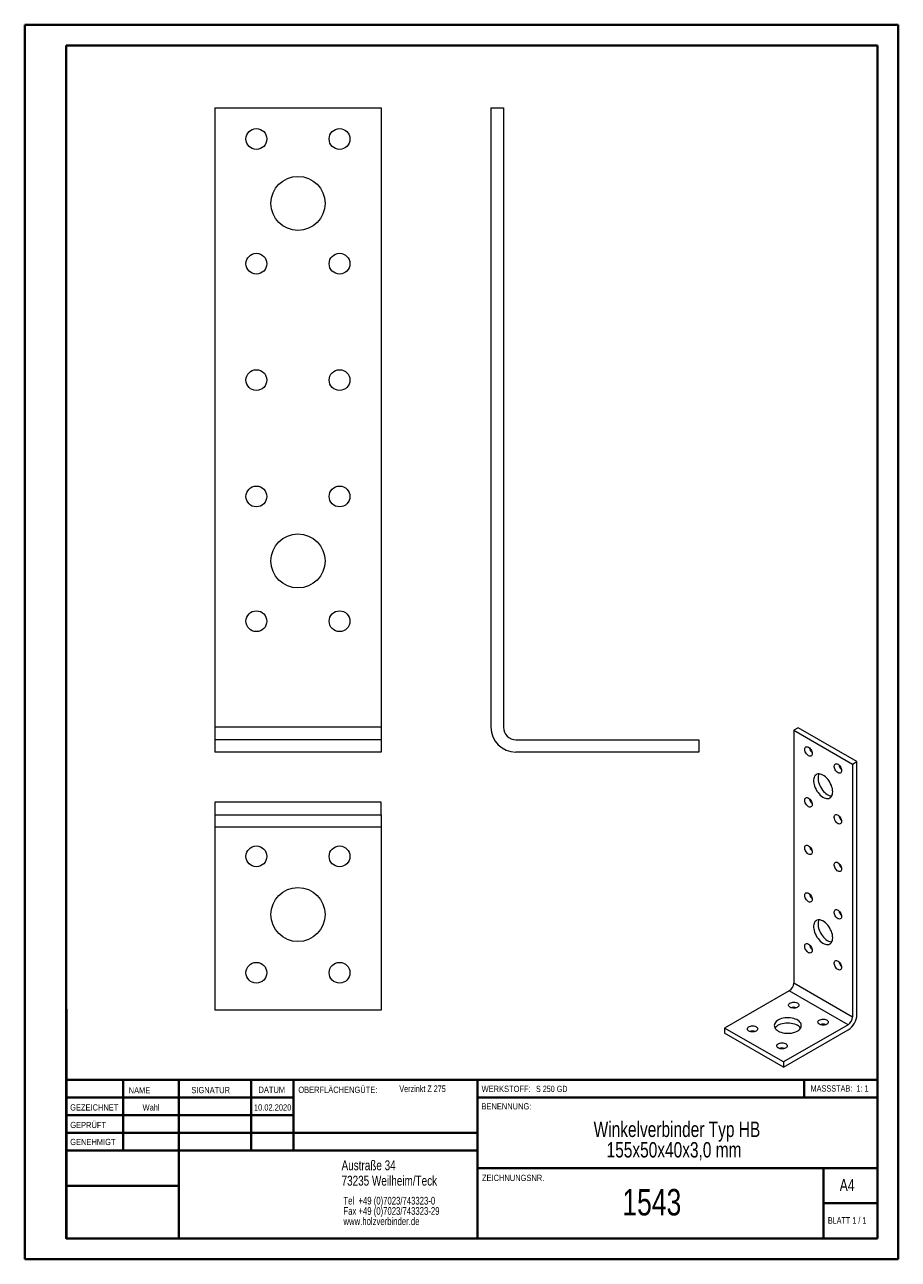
# Model space of a CAD drawing. Header units: millimetres. Extents: x 0 to 210, y 0 to 297.
import ezdxf

# ---------------------------------------------------------------- set-up
doc = ezdxf.new("R2010")
doc.units = ezdxf.units.MM
doc.styles.add('SLDTEXTSTYLE0', font='TXT', dxfattribs={"width": 0.75})
doc.styles.add('SLDTEXTSTYLE1', font='TXT', dxfattribs={"width": 0.681818})
doc.styles.add('SLDTEXTSTYLE2', font='TXT', dxfattribs={"width": 0.7})
doc.styles.add('SLDTEXTSTYLE3', font='TXT', dxfattribs={"width": 0.6875})

# ---------------------------------------------------------------- blocks, each defined once
blk = doc.blocks.new('SW_NOTE_0')
at = {"color": 0, "linetype": 'Continuous', "lineweight": 0, "char_height": 1.8521, "attachment_point": 1, "style": 'SLDTEXTSTYLE0'}
for s, insert in [('Tel  +49 (0)7023/743323-0', (0, 2.39)), ('Fax +49 (0)7023/743323-29', (0, -0.08)), ('www.holzverbinder.de', (0, -2.55))]:
    blk.add_mtext(s, dxfattribs=dict(at, insert=insert))
blk = doc.blocks.new('SW_NOTE_1')
at = {"color": 0, "linetype": 'Continuous', "lineweight": 0, "char_height": 3.7042, "attachment_point": 2, "style": 'SLDTEXTSTYLE0'}
for s, insert in [('Winkelverbinder Typ HB', (27.61, 4.77)), ('155x50x40x3,0 mm', (26.91, -0.16))]:
    blk.add_mtext(s, dxfattribs=dict(at, insert=insert))

msp = doc.modelspace()

# ---------------------------------------------------------------- linework, layer by layer
at = {"color": 7, "linetype": 'Continuous', "lineweight": 40}
for p, q in [((0.08, 0.21), (0.08, 297.21)), ((0.08, 297.21), (210.08, 297.21)), ((210.08, 0.21), (210.08, 297.21)), ((210.08, 292.21), (210.08, 297.21)), ((10.08, 292.21), (205.08, 292.21)), ((10.08, 5.21), (10.08, 292.21)), ((205.08, 5.21), (205.08, 292.21)), ((10.11, 60.37), (10.11, 5.12)), ((205.08, 43.37), (10.11, 43.37)), ((23.71, 43.37), (23.71, 26.37)), ((37.1, 43.37), (37.1, 5.12)), ((54.51, 43.37), (54.51, 26.37)), ((64.71, 26.37), (64.71, 43.37)), ((108.91, 43.37), (108.91, 5.12)), ((187.47, 39.12), (187.47, 43.37)), ((64.71, 39.1), (10.11, 39.1)), ((205.08, 39.12), (108.91, 39.12)), ((64.71, 34.87), (10.11, 34.87)), ((108.91, 30.62), (10.11, 30.62)), ((108.91, 26.37), (10.11, 26.37)), ((108.91, 22.12), (205.08, 22.12)), ((192.08, 5.21), (192.08, 22.21)), ((37.1, 17.87), (10.11, 17.87)), ((10.11, 13.71), (10.08, 13.71)), ((205.08, 13.71), (192.08, 13.71)), ((10.11, 9.46), (10.08, 9.46)), ((10.08, 5.21), (205.08, 5.21)), ((205.08, 5.21), (180.99, 5.21)), ((0.08, 0.21), (210.08, 0.21))]:
    msp.add_line(p, q, dxfattribs=at)
at = {"color": 7, "linetype": 'Continuous', "lineweight": 15}
for p, q in [((45.77, 277.22), (85.77, 277.22)), ((45.77, 277.22), (45.77, 128.22)), ((85.77, 277.22), (85.77, 128.22)), ((112.17, 277.22), (112.17, 128.22)), ((112.17, 277.22), (115.17, 277.22)), ((115.17, 277.22), (115.17, 128.22)), ((85.77, 128.22), (45.77, 128.22)), ((45.77, 128.22), (45.77, 125.22)), ((85.77, 128.22), (85.77, 125.22)), ((186, 128.1), (184.94, 127.49)), ((200.15, 119.94), (186, 128.1)), ((45.77, 125.22), (45.77, 122.22)), ((85.77, 125.22), (45.77, 125.22)), ((85.77, 125.22), (85.77, 122.22)), ((118.17, 125.22), (162.17, 125.22)), ((162.17, 125.22), (162.17, 122.22)), ((184.94, 127.49), (199.08, 119.33)), ((184.94, 127.49), (184.94, 66.66)), ((85.77, 122.22), (45.77, 122.22)), ((162.17, 122.22), (118.17, 122.22)), ((199.08, 119.33), (200.15, 119.94)), ((199.08, 119.33), (199.08, 58.5)), ((200.15, 59.11), (200.15, 119.94)), ((45.77, 110.15), (45.77, 107.15)), ((85.77, 110.15), (45.77, 110.15)), ((85.77, 107.15), (85.77, 110.15)), ((45.77, 107.15), (85.77, 107.15)), ((45.77, 107.15), (45.77, 104.15)), ((85.77, 107.15), (85.77, 104.15)), ((85.77, 104.15), (45.77, 104.15)), ((45.77, 104.15), (45.77, 60.15)), ((85.77, 104.15), (85.77, 60.15)), ((199.08, 58.5), (184.94, 66.66)), ((183.88, 64.82), (168.33, 55.84)), ((198.02, 56.66), (183.88, 64.82)), ((85.77, 60.15), (45.77, 60.15)), ((198.02, 56.66), (182.47, 47.68)), ((182.47, 47.68), (168.33, 55.84)), ((168.33, 55.84), (168.33, 54.62)), ((182.47, 46.45), (168.33, 54.62)), ((182.47, 46.45), (198.02, 55.43)), ((182.47, 47.68), (182.47, 46.45))]:
    msp.add_line(p, q, dxfattribs=at)
at = {"color": 7, "linetype": 'Continuous', "lineweight": 0}
for p, q in [((64.71, 39.12), (10.11, 39.12)), ((23.71, 5.21), (23.71, 5.12)), ((54.51, 5.21), (54.51, 5.12))]:
    msp.add_line(p, q, dxfattribs=at)
at = {"color": 7, "linetype": 'Continuous', "lineweight": 15, "flags": 128}
for points in [[(189.36, 121.88), (189.34, 121.67), (189.28, 121.5), (189.18, 121.36), (189.05, 121.28), (188.89, 121.25), (188.71, 121.27), (188.53, 121.34), (188.34, 121.46), (188.15, 121.63), (187.98, 121.83), (187.84, 122.06), (187.72, 122.3), (187.64, 122.55), (187.6, 122.79), (187.6, 123.01), (187.64, 123.2), (187.72, 123.35), (187.84, 123.46), (187.98, 123.52), (188.15, 123.53), (188.34, 123.48), (188.53, 123.38), (188.71, 123.24), (188.89, 123.05), (189.05, 122.84), (189.18, 122.6), (189.28, 122.35), (189.34, 122.11), (189.36, 121.88)], [(196.43, 117.8), (196.41, 117.59), (196.35, 117.41), (196.25, 117.28), (196.12, 117.2), (195.96, 117.17), (195.79, 117.19), (195.6, 117.26), (195.41, 117.38), (195.22, 117.55), (195.05, 117.75), (194.91, 117.98), (194.79, 118.22), (194.71, 118.46), (194.67, 118.7), (194.67, 118.92), (194.71, 119.12), (194.79, 119.27), (194.91, 119.38), (195.05, 119.44), (195.22, 119.44), (195.41, 119.4), (195.6, 119.3), (195.79, 119.15), (195.96, 118.97), (196.12, 118.75), (196.25, 118.52), (196.35, 118.27), (196.41, 118.03), (196.43, 117.8)], [(194.31, 112.69), (194.29, 113.06), (194.23, 113.44), (194.13, 113.83), (193.99, 114.23), (193.82, 114.62), (193.61, 115), (193.38, 115.37), (193.12, 115.71), (192.84, 116.02), (192.55, 116.29), (192.24, 116.53), (191.94, 116.72), (191.63, 116.86), (191.33, 116.95), (191.05, 116.98), (190.78, 116.97), (190.53, 116.9), (190.31, 116.78), (190.12, 116.61), (189.96, 116.4), (189.84, 116.14), (189.76, 115.85), (189.72, 115.52), (189.72, 115.17), (189.76, 114.79), (189.84, 114.4), (189.96, 114.01), (190.12, 113.61), (190.31, 113.22), (190.53, 112.85), (190.78, 112.5), (191.05, 112.17), (191.33, 111.88), (191.63, 111.62), (191.94, 111.41), (192.24, 111.25), (192.55, 111.13), (192.84, 111.07), (193.12, 111.05), (193.38, 111.1), (193.61, 111.19), (193.82, 111.33), (193.99, 111.53), (194.13, 111.76), (194.23, 112.04), (194.29, 112.35), (194.31, 112.69)], [(191.01, 116.99), (190.9, 116.76), (190.82, 116.46), (190.78, 116.13), (190.78, 115.78), (190.82, 115.4), (190.9, 115.01), (191.02, 114.62), (191.18, 114.22), (191.37, 113.84), (191.59, 113.46), (191.84, 113.11), (192.11, 112.78), (192.39, 112.49), (192.69, 112.24), (193, 112.02), (193.3, 111.86), (193.61, 111.74), (193.9, 111.68), (194.08, 111.66)], [(189.36, 109.63), (189.34, 109.42), (189.28, 109.25), (189.18, 109.12), (189.05, 109.03), (188.89, 109), (188.71, 109.02), (188.53, 109.09), (188.34, 109.22), (188.15, 109.38), (187.98, 109.58), (187.84, 109.81), (187.72, 110.05), (187.64, 110.3), (187.6, 110.54), (187.6, 110.76), (187.64, 110.95), (187.72, 111.1), (187.84, 111.21), (187.98, 111.27), (188.15, 111.28), (188.34, 111.23), (188.53, 111.13), (188.71, 110.99), (188.89, 110.8), (189.05, 110.59), (189.18, 110.35), (189.28, 110.11), (189.34, 109.86), (189.36, 109.63)], [(196.43, 105.55), (196.41, 105.34), (196.35, 105.17), (196.25, 105.03), (196.12, 104.95), (195.96, 104.92), (195.79, 104.94), (195.6, 105.01), (195.41, 105.13), (195.22, 105.3), (195.05, 105.5), (194.91, 105.73), (194.79, 105.97), (194.71, 106.22), (194.67, 106.46), (194.67, 106.68), (194.71, 106.87), (194.79, 107.02), (194.91, 107.13), (195.05, 107.19), (195.22, 107.2), (195.41, 107.15), (195.6, 107.05), (195.79, 106.91), (195.96, 106.72), (196.12, 106.51), (196.25, 106.27), (196.35, 106.02), (196.41, 105.78), (196.43, 105.55)], [(189.36, 98.2), (189.34, 97.99), (189.28, 97.82), (189.18, 97.68), (189.05, 97.6), (188.89, 97.57), (188.71, 97.59), (188.53, 97.66), (188.34, 97.78), (188.15, 97.95), (187.98, 98.15), (187.84, 98.38), (187.72, 98.62), (187.64, 98.87), (187.6, 99.11), (187.6, 99.33), (187.64, 99.52), (187.72, 99.67), (187.84, 99.78), (187.98, 99.84), (188.15, 99.85), (188.34, 99.8), (188.53, 99.7), (188.71, 99.56), (188.89, 99.37), (189.05, 99.16), (189.18, 98.92), (189.28, 98.67), (189.34, 98.43), (189.36, 98.2)], [(196.43, 94.12), (196.41, 93.91), (196.35, 93.74), (196.25, 93.6), (196.12, 93.52), (195.96, 93.49), (195.79, 93.51), (195.6, 93.58), (195.41, 93.7), (195.22, 93.87), (195.05, 94.07), (194.91, 94.3), (194.79, 94.54), (194.71, 94.78), (194.67, 95.02), (194.67, 95.24), (194.71, 95.44), (194.79, 95.59), (194.91, 95.7), (195.05, 95.76), (195.22, 95.76), (195.41, 95.72), (195.6, 95.62), (195.79, 95.47), (195.96, 95.29), (196.12, 95.07), (196.25, 94.84), (196.35, 94.59), (196.41, 94.35), (196.43, 94.12)], [(189.36, 86.77), (189.34, 86.56), (189.28, 86.39), (189.18, 86.25), (189.05, 86.17), (188.89, 86.14), (188.71, 86.16), (188.53, 86.23), (188.34, 86.35), (188.15, 86.52), (187.98, 86.72), (187.84, 86.95), (187.72, 87.19), (187.64, 87.43), (187.6, 87.67), (187.6, 87.89), (187.64, 88.09), (187.72, 88.24), (187.84, 88.35), (187.98, 88.41), (188.15, 88.41), (188.34, 88.37), (188.53, 88.27), (188.71, 88.12), (188.89, 87.94), (189.05, 87.72), (189.18, 87.49), (189.28, 87.24), (189.34, 87), (189.36, 86.77)], [(196.43, 82.68), (196.41, 82.48), (196.35, 82.3), (196.25, 82.17), (196.12, 82.09), (195.96, 82.05), (195.79, 82.08), (195.6, 82.15), (195.41, 82.27), (195.22, 82.44), (195.05, 82.64), (194.91, 82.86), (194.79, 83.11), (194.71, 83.35), (194.67, 83.59), (194.67, 83.81), (194.71, 84), (194.79, 84.16), (194.91, 84.27), (195.05, 84.33), (195.22, 84.33), (195.41, 84.29), (195.6, 84.19), (195.79, 84.04), (195.96, 83.86), (196.12, 83.64), (196.25, 83.41), (196.35, 83.16), (196.41, 82.92), (196.43, 82.68)], [(194.31, 77.58), (194.29, 77.95), (194.23, 78.33), (194.13, 78.72), (193.99, 79.12), (193.82, 79.51), (193.61, 79.89), (193.38, 80.26), (193.12, 80.6), (192.84, 80.91), (192.55, 81.18), (192.24, 81.42), (191.94, 81.6), (191.63, 81.75), (191.33, 81.84), (191.05, 81.87), (190.78, 81.86), (190.53, 81.79), (190.31, 81.67), (190.12, 81.5), (189.96, 81.29), (189.84, 81.03), (189.76, 80.74), (189.72, 80.41), (189.72, 80.05), (189.76, 79.68), (189.84, 79.29), (189.96, 78.9), (190.12, 78.5), (190.31, 78.11), (190.53, 77.74), (190.78, 77.39), (191.05, 77.06), (191.33, 76.77), (191.63, 76.51), (191.94, 76.3), (192.24, 76.13), (192.55, 76.02), (192.84, 75.95), (193.12, 75.94), (193.38, 75.98), (193.61, 76.08), (193.82, 76.22), (193.99, 76.41), (194.13, 76.65), (194.23, 76.93), (194.29, 77.24), (194.31, 77.58)], [(191.01, 81.87), (190.9, 81.64), (190.82, 81.35), (190.78, 81.02), (190.78, 80.67), (190.82, 80.29), (190.9, 79.9), (191.02, 79.51), (191.18, 79.11), (191.37, 78.72), (191.59, 78.35), (191.84, 78), (192.11, 77.67), (192.39, 77.38), (192.69, 77.12), (193, 76.91), (193.3, 76.75), (193.61, 76.63), (193.9, 76.57), (194.08, 76.55)], [(189.36, 74.52), (189.34, 74.31), (189.28, 74.14), (189.18, 74.01), (189.05, 73.92), (188.89, 73.89), (188.71, 73.91), (188.53, 73.98), (188.34, 74.1), (188.15, 74.27), (187.98, 74.47), (187.84, 74.7), (187.72, 74.94), (187.64, 75.19), (187.6, 75.43), (187.6, 75.65), (187.64, 75.84), (187.72, 75.99), (187.84, 76.1), (187.98, 76.16), (188.15, 76.17), (188.34, 76.12), (188.53, 76.02), (188.71, 75.88), (188.89, 75.69), (189.05, 75.48), (189.18, 75.24), (189.28, 74.99), (189.34, 74.75), (189.36, 74.52)], [(196.43, 70.44), (196.41, 70.23), (196.35, 70.06), (196.25, 69.92), (196.12, 69.84), (195.96, 69.81), (195.79, 69.83), (195.6, 69.9), (195.41, 70.02), (195.22, 70.19), (195.05, 70.39), (194.91, 70.62), (194.79, 70.86), (194.71, 71.1), (194.67, 71.34), (194.67, 71.56), (194.71, 71.76), (194.79, 71.91), (194.91, 72.02), (195.05, 72.08), (195.22, 72.08), (195.41, 72.04), (195.6, 71.94), (195.79, 71.79), (195.96, 71.61), (196.12, 71.39), (196.25, 71.16), (196.35, 70.91), (196.41, 70.67), (196.43, 70.44)], [(184.06, 60.84), (183.89, 60.96), (183.77, 61.1), (183.7, 61.26), (183.7, 61.41), (183.75, 61.56), (183.85, 61.71), (184.01, 61.83), (184.21, 61.94), (184.45, 62.02), (184.71, 62.06), (184.98, 62.07), (185.24, 62.05), (185.5, 62), (185.73, 61.91), (185.92, 61.8), (186.06, 61.67), (186.16, 61.53), (186.19, 61.37), (186.17, 61.22), (186.09, 61.07), (185.96, 60.93), (185.78, 60.82), (185.56, 60.72), (185.31, 60.66), (185.04, 60.63), (184.77, 60.64), (184.51, 60.68), (184.27, 60.74), (184.06, 60.84)], [(181.23, 55.13), (181.56, 54.96), (181.92, 54.82), (182.31, 54.71), (182.72, 54.64), (183.15, 54.59), (183.58, 54.58), (184.02, 54.6), (184.44, 54.65), (184.85, 54.74), (185.23, 54.86), (185.59, 55), (185.9, 55.17), (186.18, 55.37), (186.4, 55.58), (186.58, 55.81), (186.7, 56.05), (186.77, 56.3), (186.77, 56.55), (186.72, 56.8), (186.62, 57.04), (186.45, 57.27), (186.24, 57.49), (185.98, 57.69), (185.67, 57.87), (185.32, 58.02), (184.95, 58.14), (184.54, 58.24), (184.12, 58.3), (183.69, 58.33), (183.26, 58.32), (182.83, 58.29), (182.41, 58.22), (182.01, 58.11), (181.64, 57.98), (181.31, 57.82), (181.01, 57.64), (180.76, 57.44), (180.56, 57.22), (180.41, 56.98), (180.32, 56.74), (180.28, 56.49), (180.3, 56.24), (180.38, 55.99), (180.52, 55.75), (180.7, 55.52), (180.94, 55.32), (181.23, 55.13)], [(180.46, 55.84), (180.48, 55.87), (180.65, 56.1), (180.88, 56.32), (181.15, 56.51), (181.47, 56.68), (181.83, 56.83), (182.21, 56.94), (182.62, 57.03), (183.04, 57.08), (183.47, 57.11), (183.91, 57.09), (184.33, 57.05), (184.75, 56.97), (185.14, 56.86), (185.5, 56.72), (185.83, 56.56)], [(191.13, 56.76), (190.96, 56.88), (190.84, 57.02), (190.78, 57.17), (190.77, 57.33), (190.82, 57.48), (190.93, 57.63), (191.08, 57.75), (191.28, 57.86), (191.52, 57.93), (191.78, 57.98), (192.05, 57.99), (192.32, 57.97), (192.57, 57.92), (192.8, 57.83), (192.99, 57.72), (193.13, 57.59), (193.23, 57.44), (193.26, 57.29), (193.24, 57.13), (193.16, 56.99), (193.03, 56.85), (192.85, 56.73), (192.63, 56.64), (192.38, 56.58), (192.12, 56.55), (191.85, 56.56), (191.58, 56.59), (191.34, 56.66), (191.13, 56.76)], [(174.16, 55.13), (173.99, 55.25), (173.87, 55.39), (173.8, 55.54), (173.8, 55.7), (173.85, 55.85), (173.96, 55.99), (174.11, 56.12), (174.31, 56.22), (174.55, 56.3), (174.81, 56.35), (175.08, 56.36), (175.34, 56.34), (175.6, 56.28), (175.83, 56.2), (176.02, 56.09), (176.16, 55.96), (176.26, 55.81), (176.29, 55.66), (176.27, 55.5), (176.19, 55.35), (176.06, 55.22), (175.88, 55.1), (175.66, 55.01), (175.41, 54.95), (175.14, 54.92), (174.87, 54.92), (174.61, 54.96), (174.37, 55.03), (174.16, 55.13)], [(181.23, 51.05), (181.06, 51.17), (180.94, 51.31), (180.88, 51.46), (180.87, 51.61), (180.92, 51.77), (181.03, 51.91), (181.18, 52.04), (181.39, 52.14), (181.62, 52.22), (181.88, 52.26), (182.15, 52.28), (182.42, 52.26), (182.67, 52.2), (182.9, 52.12), (183.09, 52.01), (183.23, 51.88), (183.33, 51.73), (183.36, 51.58), (183.34, 51.42), (183.26, 51.27), (183.13, 51.13), (182.95, 51.02), (182.73, 50.93), (182.48, 50.87), (182.22, 50.84), (181.95, 50.84), (181.68, 50.88), (181.44, 50.95), (181.23, 51.05)]]:
    msp.add_lwpolyline(points, dxfattribs=at)
at = {"color": 7, "linetype": 'Continuous', "lineweight": 15}
for centre, radius in [((55.77, 269.72), 2.5), ((75.77, 269.72), 2.5), ((65.77, 254.22), 6.5), ((55.77, 239.72), 2.5), ((75.77, 239.72), 2.5), ((55.77, 211.72), 2.5), ((75.77, 211.72), 2.5), ((55.77, 183.72), 2.5), ((75.77, 183.72), 2.5), ((65.77, 168.22), 6.5), ((55.77, 153.72), 2.5), ((75.77, 153.72), 2.5), ((55.77, 97.15), 2.5), ((75.77, 97.15), 2.5), ((65.77, 83.15), 6.5), ((55.77, 69.15), 2.5), ((75.77, 69.15), 2.5)]:
    msp.add_circle(centre, radius, dxfattribs=at)
for centre, radius, start, end in [((118.17, 128.22), 6, 180, 270), ((118.17, 128.22), 3, 180, 270), ((190.66, 123.65), 2.01, 190.8135, 229.1812), ((197.73, 119.56), 2.01, 190.8135, 229.1812), ((190.66, 111.4), 2.01, 190.8135, 229.1812), ((197.73, 107.32), 2.01, 190.8135, 229.1812), ((190.66, 99.97), 2.01, 190.8135, 229.1812), ((197.73, 95.88), 2.01, 190.8135, 229.1812), ((190.66, 88.53), 2.01, 190.8135, 229.1812), ((197.73, 84.45), 2.01, 190.8135, 229.1812), ((190.66, 76.29), 2.01, 190.8135, 229.1812), ((197.73, 72.2), 2.01, 190.8135, 229.1812), ((182.64, 66.76), 2.31, 302.6055, 357.3945), ((184.94, 58.84), 2.01, 70.833, 109.167), ((184.86, 54.73), 2.07, 32.5518, 62.038), ((192.01, 54.76), 2.01, 70.833, 109.167), ((195.56, 59.31), 4.59, 302.4871, 357.5129), ((196.78, 58.6), 2.31, 302.6055, 357.3945), ((175.04, 53.12), 2.01, 70.833, 109.167), ((182.11, 49.04), 2.01, 70.833, 109.167)]:
    msp.add_arc(centre, radius, start, end, dxfattribs=at)

# ---------------------------------------------------------------- block references
at = {"color": 7, "linetype": 'Continuous', "lineweight": 0}
for name, p in [('SW_NOTE_1', (129.26, 28.57)), ('SW_NOTE_0', (76.7, 12.85))]:
    msp.add_blockref(name, p, dxfattribs=at)

# ---------------------------------------------------------------- texts
for s, insert, char_height, attachment_point, style in [('NAME', (25.07, 41.62), 1.5, 1, 'SLDTEXTSTYLE0'), ('SIGNATUR', (40.14, 41.68), 1.5, 1, 'SLDTEXTSTYLE0'), ('DATUM', (56.28, 41.74), 1.5, 1, 'SLDTEXTSTYLE0'), ('OBERFLÄCHENGÜTE:', (65.86, 41.74), 1.5, 1, 'SLDTEXTSTYLE0'), ('Verzinkt Z 275', (90.14, 42.03), 1.5875, 1, 'SLDTEXTSTYLE0'), ('WERKSTOFF:', (109.91, 41.96), 1.5, 1, 'SLDTEXTSTYLE0'), ('S 250 GD', (122.99, 41.96), 1.5, 1, 'SLDTEXTSTYLE3'), ('MASSSTAB:  1: 1', (188.99, 42.07), 1.5, 1, 'SLDTEXTSTYLE2'), ('GEZEICHNET', (11, 37.51), 1.5, 1, 'SLDTEXTSTYLE0'), ('Wahl', (30.46, 37.5), 1.499, 2, 'SLDTEXTSTYLE0'), ('10.02.2020', (59.68, 37.5), 1.499, 2, 'SLDTEXTSTYLE0'), ('BENENNUNG:', (109.88, 37.77), 1.5, 1, 'SLDTEXTSTYLE0'), ('GEPRÜFT', (11.03, 33.28), 1.5, 1, 'SLDTEXTSTYLE0'), ('GENEHMIGT', (11.02, 29.19), 1.5, 1, 'SLDTEXTSTYLE0'), ('Austraße 34', (76.25, 24.02), 2.3813, 1, 'SLDTEXTSTYLE0'), ('73235 Weilheim/Teck', (76.25, 20.32), 2.3813, 1, 'SLDTEXTSTYLE0'), ('ZEICHNUNGSNR.', (110, 20.55), 1.5, 1, 'SLDTEXTSTYLE0'), ('A4', (196, 19.52), 2.91, 1, 'SLDTEXTSTYLE0'), ('1543', (150.83, 17.12), 6.35, 2, 'SLDTEXTSTYLE0'), ('BLATT 1 / 1', (193.16, 10.36), 1.5875, 1, 'SLDTEXTSTYLE1')]:
    msp.add_mtext(s, dxfattribs=dict(at, insert=insert, char_height=char_height, attachment_point=attachment_point, style=style))

doc.saveas('drawing.dxf')
